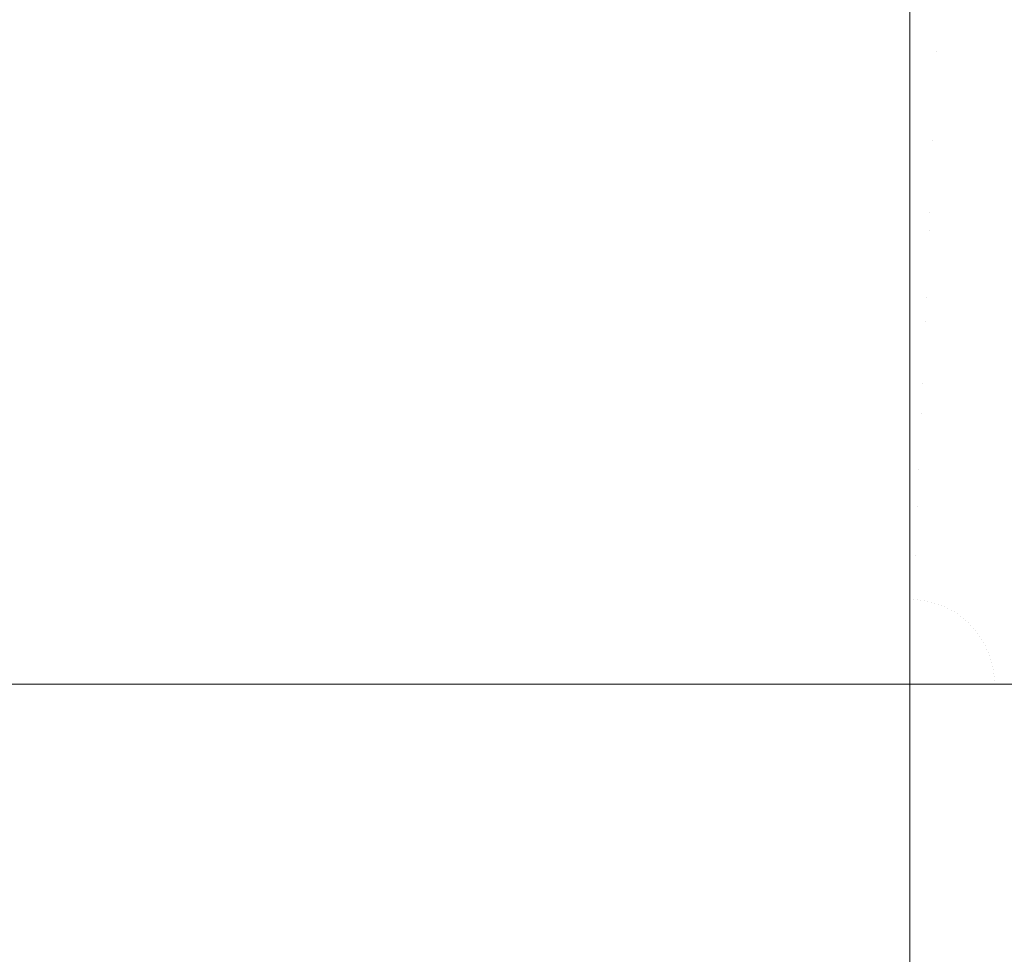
# Model space of a CAD drawing. Header units: centimetres. Extents: x -25.9 to 27.4, y -21.7 to -19.9.
# Tile 190 of 202: x 27.2713 to 27.3169, y -19.9725 to -19.9293. Entities that reach past the tile are written whole.
import ezdxf

# ---------------------------------------------------------------- set-up
doc = ezdxf.new("R2010")
doc.units = ezdxf.units.CM
doc.header["$LTSCALE"] = 2.54
doc.layers.add('Lucido design-1', color=7, linetype='Continuous')

# ---------------------------------------------------------------- blocks, each defined once
blk = doc.blocks.new('Gruppo-5-1')
at = {"color": 7, "linetype": 'Continuous', "lineweight": 9}
for points, invisible_edges in [([(-25.787481, -19.92665, 876.415659), (-25.787481, -19.929934, 876.416742), (27.312519, -19.929934, 876.416742), (27.312519, -19.92665, 876.415659)], 10), ([(27.312519, -19.926597, 875.627127), (27.312519, -19.929932, 875.62602), (9.612519, -19.929932, 875.62602), (9.612519, -19.926597, 875.627127)], 10), ([(27.312519, -19.929932, 875.62602), (27.312519, -19.926597, 875.627127), (27.313936, -19.926627, 875.627127), (27.313774, -19.930447, 875.625858)], 14), ([(27.313762, -19.93074, 876.416999), (27.313934, -19.92668, 876.415659), (27.312519, -19.92665, 876.415659), (27.312519, -19.929934, 876.416742)], 11), ([(27.313762, -19.93074, 876.416999), (27.315002, -19.930819, 876.416999), (27.315347, -19.92677, 876.415659), (27.313934, -19.92668, 876.415659)], 15), ([(27.313936, -19.926627, 875.627127), (27.315352, -19.926717, 875.627127), (27.315027, -19.930527, 875.625858), (27.313774, -19.930447, 875.625858)], 15), ([(27.315002, -19.930819, 876.416999), (27.316239, -19.93095, 876.416999), (27.316755, -19.92692, 876.415659), (27.315347, -19.92677, 876.415659)], 15), ([(27.315352, -19.926717, 875.627127), (27.316762, -19.926867, 875.627127), (27.316276, -19.93066, 875.625858), (27.315027, -19.930527, 875.625858)], 15), ([(27.316239, -19.93095, 876.416999), (27.317468, -19.931134, 876.416999), (27.318155, -19.92713, 876.415659), (27.316755, -19.92692, 876.415659)], 15), ([(27.316762, -19.926867, 875.627127), (27.318164, -19.927077, 875.627127), (27.317518, -19.930845, 875.625858), (27.316276, -19.93066, 875.625858)], 15), ([(27.312519, -19.930713, 876.416999), (27.312519, -19.929934, 876.416742), (-25.787481, -19.929934, 876.416742), (-25.787481, -19.930713, 876.416999)], 10), ([(9.612519, -19.93042, 875.625858), (9.612519, -19.929932, 875.62602), (27.312519, -19.929932, 875.62602), (27.312519, -19.93042, 875.625858)], 10), ([(27.313774, -19.930447, 875.625858), (27.312519, -19.93042, 875.625858), (27.312519, -19.929932, 875.62602)], 9), ([(27.312519, -19.929934, 876.416742), (27.312519, -19.930713, 876.416999), (27.313762, -19.93074, 876.416999)], 10), ([(27.312519, -19.93042, 875.625858), (27.312519, -19.934119, 875.624794), (9.612519, -19.934119, 875.624794), (9.612519, -19.93042, 875.625858)], 10), ([(27.312519, -19.934119, 875.624794), (27.312519, -19.93042, 875.625858), (27.313774, -19.930447, 875.625858), (27.31361, -19.93431, 875.624746)], 14), ([(27.313774, -19.930447, 875.625858), (27.315027, -19.930527, 875.625858), (27.314699, -19.934379, 875.624746), (27.31361, -19.93431, 875.624746)], 15), ([(-25.787481, -19.930713, 876.416999), (-25.787481, -19.934122, 876.417963), (27.312519, -19.934122, 876.417963), (27.312519, -19.930713, 876.416999)], 10), ([(27.313587, -19.934859, 876.418166), (27.313762, -19.93074, 876.416999), (27.312519, -19.930713, 876.416999), (27.312519, -19.934122, 876.417963)], 11), ([(27.313587, -19.934859, 876.418166), (27.314653, -19.934926, 876.418166), (27.315002, -19.930819, 876.416999), (27.313762, -19.93074, 876.416999)], 15), ([(27.314653, -19.934926, 876.418166), (27.315715, -19.93504, 876.418166), (27.316239, -19.93095, 876.416999), (27.315002, -19.930819, 876.416999)], 15), ([(27.315027, -19.930527, 875.625858), (27.316276, -19.93066, 875.625858), (27.315785, -19.934495, 875.624746), (27.314699, -19.934379, 875.624746)], 15), ([(27.315715, -19.93504, 876.418166), (27.316772, -19.935198, 876.418166), (27.317468, -19.931134, 876.416999), (27.316239, -19.93095, 876.416999)], 15), ([(27.316276, -19.93066, 875.625858), (27.317518, -19.930845, 875.625858), (27.316864, -19.934656, 875.624746), (27.315785, -19.934495, 875.624746)], 15), ([(27.317518, -19.930845, 875.625858), (27.318751, -19.931084, 875.625858), (27.317936, -19.934864, 875.624746), (27.316864, -19.934656, 875.624746)], 15), ([(27.316772, -19.935198, 876.418166), (27.31782, -19.935401, 876.418166), (27.318689, -19.931371, 876.416999), (27.317468, -19.931134, 876.416999)], 15), ([(27.312519, -19.934836, 876.418166), (27.312519, -19.934122, 876.417963), (-25.787481, -19.934122, 876.417963), (-25.787481, -19.934836, 876.418166)], 10), ([(9.612519, -19.934287, 875.624746), (9.612519, -19.934119, 875.624794), (27.312519, -19.934119, 875.624794), (27.312519, -19.934287, 875.624746)], 10), ([(27.31361, -19.93431, 875.624746), (27.312519, -19.934287, 875.624746), (27.312519, -19.934119, 875.624794)], 9), ([(27.312519, -19.934122, 876.417963), (27.312519, -19.934836, 876.418166), (27.313587, -19.934859, 876.418166)], 10), ([(27.312519, -19.934287, 875.624746), (27.312519, -19.93819, 875.623791), (9.612519, -19.93819, 875.623791), (9.612519, -19.934287, 875.624746)], 10), ([(27.312519, -19.934287, 875.624746), (27.31361, -19.93431, 875.624746), (27.313444, -19.93821, 875.623791), (27.312519, -19.93819, 875.623791)], 7), ([(27.31361, -19.93431, 875.624746), (27.314699, -19.934379, 875.624746), (27.314368, -19.938268, 875.623791), (27.313444, -19.93821, 875.623791)], 15), ([(27.314699, -19.934379, 875.624746), (27.315785, -19.934495, 875.624746), (27.315289, -19.938367, 875.623791), (27.314368, -19.938268, 875.623791)], 15), ([(27.315785, -19.934495, 875.624746), (27.316864, -19.934656, 875.624746), (27.316205, -19.938504, 875.623791), (27.315289, -19.938367, 875.623791)], 15), ([(-25.787481, -19.934836, 876.418166), (-25.787481, -19.938359, 876.419001), (27.312519, -19.938359, 876.419001), (27.312519, -19.934836, 876.418166)], 10), ([(27.31341, -19.93903, 876.419156), (27.313587, -19.934859, 876.418166), (27.312519, -19.934836, 876.418166), (27.312519, -19.938359, 876.419001)], 11), ([(27.31341, -19.93903, 876.419156), (27.314299, -19.939087, 876.419156), (27.314653, -19.934926, 876.418166), (27.313587, -19.934859, 876.418166)], 15), ([(27.314299, -19.939087, 876.419156), (27.315185, -19.939181, 876.419156), (27.315715, -19.93504, 876.418166), (27.314653, -19.934926, 876.418166)], 15), ([(27.315185, -19.939181, 876.419156), (27.316066, -19.939313, 876.419156), (27.316772, -19.935198, 876.418166), (27.315715, -19.93504, 876.418166)], 15), ([(27.316864, -19.934656, 875.624746), (27.317936, -19.934864, 875.624746), (27.317114, -19.938679, 875.623791), (27.316205, -19.938504, 875.623791)], 15), ([(27.316066, -19.939313, 876.419156), (27.316941, -19.939482, 876.419156), (27.31782, -19.935401, 876.418166), (27.316772, -19.935198, 876.418166)], 15), ([(27.312519, -19.93819, 875.623791), (27.312519, -19.938357, 875.623757), (9.612519, -19.938357, 875.623757), (9.612519, -19.93819, 875.623791)], 10), ([(27.312519, -19.938357, 875.623757), (27.312519, -19.93819, 875.623791), (27.313444, -19.93821, 875.623791)], 10), ([(27.313444, -19.93821, 875.623791), (27.313278, -19.94214, 875.622994), (27.312519, -19.942123, 875.622994), (27.312519, -19.938357, 875.623757)], 11), ([(27.313444, -19.93821, 875.623791), (27.314368, -19.938268, 875.623791), (27.314035, -19.942188, 875.622994), (27.313278, -19.94214, 875.622994)], 15), ([(27.312519, -19.939011, 876.419156), (27.312519, -19.938359, 876.419001), (-25.787481, -19.938359, 876.419001), (-25.787481, -19.939011, 876.419156)], 10), ([(9.612519, -19.942123, 875.622994), (9.612519, -19.938357, 875.623757), (27.312519, -19.938357, 875.623757), (27.312519, -19.942123, 875.622994)], 10), ([(27.312519, -19.938359, 876.419001), (27.312519, -19.939011, 876.419156), (27.31341, -19.93903, 876.419156)], 10), ([(27.314368, -19.938268, 875.623791), (27.315289, -19.938367, 875.623791), (27.314789, -19.942268, 875.622994), (27.314035, -19.942188, 875.622994)], 15), ([(27.315289, -19.938367, 875.623791), (27.316205, -19.938504, 875.623791), (27.31554, -19.942381, 875.622994), (27.314789, -19.942268, 875.622994)], 15), ([(27.316205, -19.938504, 875.623791), (27.317114, -19.938679, 875.623791), (27.316285, -19.942525, 875.622994), (27.31554, -19.942381, 875.622994)], 15), ([(27.317114, -19.938679, 875.623791), (27.318014, -19.938894, 875.623791), (27.317023, -19.9427, 875.622994), (27.316285, -19.942525, 875.622994)], 15), ([(-25.787481, -19.939011, 876.419156), (-25.787481, -19.942637, 876.419853), (27.312519, -19.942637, 876.419853), (27.312519, -19.939011, 876.419156)], 10), ([(27.31323, -19.943247, 876.419968), (27.31341, -19.93903, 876.419156), (27.312519, -19.939011, 876.419156), (27.312519, -19.942637, 876.419853)], 11), ([(27.31323, -19.943247, 876.419968), (27.313941, -19.943292, 876.419968), (27.314299, -19.939087, 876.419156), (27.31341, -19.93903, 876.419156)], 15), ([(27.313941, -19.943292, 876.419968), (27.314649, -19.943368, 876.419968), (27.315185, -19.939181, 876.419156), (27.314299, -19.939087, 876.419156)], 15), ([(27.314649, -19.943368, 876.419968), (27.315353, -19.943473, 876.419968), (27.316066, -19.939313, 876.419156), (27.315185, -19.939181, 876.419156)], 15), ([(27.315353, -19.943473, 876.419968), (27.316051, -19.943608, 876.419968), (27.316941, -19.939482, 876.419156), (27.316066, -19.939313, 876.419156)], 15), ([(27.316051, -19.943608, 876.419968), (27.316744, -19.943773, 876.419968), (27.317808, -19.939688, 876.419156), (27.316941, -19.939482, 876.419156)], 15), ([(27.316744, -19.943773, 876.419968), (27.317429, -19.943967, 876.419968), (27.318665, -19.939931, 876.419156), (27.317808, -19.939688, 876.419156)], 15), ([(27.312519, -19.942123, 875.622994), (27.312519, -19.942637, 875.622912), (9.612519, -19.942637, 875.622912), (9.612519, -19.942123, 875.622994)], 10), ([(27.312519, -19.942637, 875.622912), (27.312519, -19.942123, 875.622994), (27.313278, -19.94214, 875.622994)], 10), ([(27.313278, -19.94214, 875.622994), (27.31311, -19.946093, 875.622357), (27.312519, -19.946081, 875.622357), (27.312519, -19.942637, 875.622912)], 11), ([(27.313278, -19.94214, 875.622994), (27.314035, -19.942188, 875.622994), (27.313699, -19.946131, 875.622357), (27.31311, -19.946093, 875.622357)], 15), ([(27.314035, -19.942188, 875.622994), (27.314789, -19.942268, 875.622994), (27.314287, -19.946193, 875.622357), (27.313699, -19.946131, 875.622357)], 15), ([(27.314789, -19.942268, 875.622994), (27.31554, -19.942381, 875.622994), (27.314871, -19.946281, 875.622357), (27.314287, -19.946193, 875.622357)], 15), ([(27.312519, -19.943232, 876.419968), (27.312519, -19.942637, 876.419853), (-25.787481, -19.942637, 876.419853), (-25.787481, -19.943232, 876.419968)], 10), ([(9.612519, -19.946081, 875.622357), (9.612519, -19.942637, 875.622912), (27.312519, -19.942637, 875.622912), (27.312519, -19.946081, 875.622357)], 10), ([(27.312519, -19.942637, 876.419853), (27.312519, -19.943232, 876.419968), (27.31323, -19.943247, 876.419968)], 10), ([(27.31554, -19.942381, 875.622994), (27.316285, -19.942525, 875.622994), (27.315451, -19.946393, 875.622357), (27.314871, -19.946281, 875.622357)], 15), ([(27.316285, -19.942525, 875.622994), (27.317023, -19.9427, 875.622994), (27.316026, -19.94653, 875.622357), (27.315451, -19.946393, 875.622357)], 15), ([(27.317023, -19.9427, 875.622994), (27.317753, -19.942907, 875.622994), (27.316595, -19.946691, 875.622357), (27.316026, -19.94653, 875.622357)], 15), ([(-25.787481, -19.943232, 876.419968), (-25.787481, -19.946949, 876.420518), (27.312519, -19.946949, 876.420518), (27.312519, -19.943232, 876.419968)], 10), ([(27.31305, -19.947502, 876.420598), (27.31323, -19.943247, 876.419968), (27.312519, -19.943232, 876.419968), (27.312519, -19.946949, 876.420518)], 11), ([(27.31305, -19.947502, 876.420598), (27.31358, -19.947536, 876.420598), (27.313941, -19.943292, 876.419968), (27.31323, -19.943247, 876.419968)], 15), ([(27.317753, -19.942907, 875.622994), (27.318474, -19.943145, 875.622994), (27.317156, -19.946876, 875.622357), (27.316595, -19.946691, 875.622357)], 15), ([(27.31358, -19.947536, 876.420598), (27.314108, -19.947592, 876.420598), (27.314649, -19.943368, 876.419968), (27.313941, -19.943292, 876.419968)], 15), ([(27.314108, -19.947592, 876.420598), (27.314633, -19.947671, 876.420598), (27.315353, -19.943473, 876.419968), (27.314649, -19.943368, 876.419968)], 15), ([(27.314633, -19.947671, 876.420598), (27.315154, -19.947772, 876.420598), (27.316051, -19.943608, 876.419968), (27.315353, -19.943473, 876.419968)], 15), ([(27.315154, -19.947772, 876.420598), (27.315671, -19.947895, 876.420598), (27.316744, -19.943773, 876.419968), (27.316051, -19.943608, 876.419968)], 15), ([(27.315671, -19.947895, 876.420598), (27.316182, -19.948039, 876.420598), (27.317429, -19.943967, 876.419968), (27.316744, -19.943773, 876.419968)], 15), ([(27.316182, -19.948039, 876.420598), (27.316686, -19.948206, 876.420598), (27.318105, -19.94419, 876.419968), (27.317429, -19.943967, 876.419968)], 15), ([(27.316686, -19.948206, 876.420598), (27.317183, -19.948393, 876.420598), (27.318771, -19.944441, 876.419968), (27.318105, -19.94419, 876.419968)], 15), ([(27.312519, -19.946081, 875.622357), (27.312519, -19.946949, 875.622253), (9.612519, -19.946949, 875.622253), (9.612519, -19.946081, 875.622357)], 10), ([(27.312519, -19.946949, 875.622253), (27.312519, -19.946081, 875.622357), (27.31311, -19.946093, 875.622357)], 10), ([(27.31311, -19.946093, 875.622357), (27.312941, -19.950064, 875.621879), (27.312519, -19.950055, 875.621879), (27.312519, -19.946949, 875.622253)], 11), ([(27.31311, -19.946093, 875.622357), (27.313699, -19.946131, 875.622357), (27.313362, -19.950091, 875.621879), (27.312941, -19.950064, 875.621879)], 15), ([(27.313699, -19.946131, 875.622357), (27.314287, -19.946193, 875.622357), (27.313782, -19.950135, 875.621879), (27.313362, -19.950091, 875.621879)], 15), ([(27.314287, -19.946193, 875.622357), (27.314871, -19.946281, 875.622357), (27.3142, -19.950198, 875.621879), (27.313782, -19.950135, 875.621879)], 15), ([(27.314871, -19.946281, 875.622357), (27.315451, -19.946393, 875.622357), (27.314614, -19.950278, 875.621879), (27.3142, -19.950198, 875.621879)], 15), ([(27.315451, -19.946393, 875.622357), (27.316026, -19.94653, 875.622357), (27.315025, -19.950376, 875.621879), (27.314614, -19.950278, 875.621879)], 15), ([(27.316026, -19.94653, 875.622357), (27.316595, -19.946691, 875.622357), (27.315431, -19.950491, 875.621879), (27.315025, -19.950376, 875.621879)], 15), ([(27.316595, -19.946691, 875.622357), (27.317156, -19.946876, 875.622357), (27.315832, -19.950623, 875.621879), (27.315431, -19.950491, 875.621879)], 15), ([(27.317156, -19.946876, 875.622357), (27.317709, -19.947084, 875.622357), (27.316227, -19.950772, 875.621879), (27.315832, -19.950623, 875.621879)], 15), ([(27.312519, -19.947491, 876.420598), (27.312519, -19.946949, 876.420518), (-25.787481, -19.946949, 876.420518), (-25.787481, -19.947491, 876.420598)], 10), ([(9.612519, -19.950055, 875.621879), (9.612519, -19.946949, 875.622253), (27.312519, -19.946949, 875.622253), (27.312519, -19.950055, 875.621879)], 10), ([(27.312519, -19.946949, 876.420518), (27.312519, -19.947491, 876.420598), (27.31305, -19.947502, 876.420598)], 10), ([(27.317709, -19.947084, 875.622357), (27.318252, -19.947316, 875.622357), (27.316615, -19.950938, 875.621879), (27.316227, -19.950772, 875.621879)], 15), ([(27.318252, -19.947316, 875.622357), (27.318785, -19.947571, 875.622357), (27.316996, -19.95112, 875.621879), (27.316615, -19.950938, 875.621879)], 15), ([(-25.787481, -19.947491, 876.420598), (-25.787481, -19.951285, 876.420993), (27.312519, -19.951285, 876.420993), (27.312519, -19.947491, 876.420598)], 10), ([(27.312868, -19.951788, 876.421045), (27.31305, -19.947502, 876.420598), (27.312519, -19.947491, 876.420598), (27.312519, -19.951285, 876.420993)], 11), ([(27.312868, -19.951788, 876.421045), (27.313216, -19.95181, 876.421045), (27.31358, -19.947536, 876.420598), (27.31305, -19.947502, 876.420598)], 15), ([(27.313216, -19.95181, 876.421045), (27.313563, -19.951847, 876.421045), (27.314108, -19.947592, 876.420598), (27.31358, -19.947536, 876.420598)], 15), ([(27.313563, -19.951847, 876.421045), (27.313908, -19.951899, 876.421045), (27.314633, -19.947671, 876.420598), (27.314108, -19.947592, 876.420598)], 15), ([(27.313908, -19.951899, 876.421045), (27.31425, -19.951965, 876.421045), (27.315154, -19.947772, 876.420598), (27.314633, -19.947671, 876.420598)], 15), ([(27.31425, -19.951965, 876.421045), (27.31459, -19.952046, 876.421045), (27.315671, -19.947895, 876.420598), (27.315154, -19.947772, 876.420598)], 15), ([(27.31459, -19.952046, 876.421045), (27.314926, -19.952141, 876.421045), (27.316182, -19.948039, 876.420598), (27.315671, -19.947895, 876.420598)], 15), ([(27.314926, -19.952141, 876.421045), (27.315257, -19.95225, 876.421045), (27.316686, -19.948206, 876.420598), (27.316182, -19.948039, 876.420598)], 15), ([(27.315257, -19.95225, 876.421045), (27.315583, -19.952373, 876.421045), (27.317183, -19.948393, 876.420598), (27.316686, -19.948206, 876.420598)], 15), ([(27.315583, -19.952373, 876.421045), (27.315904, -19.95251, 876.421045), (27.317671, -19.948601, 876.420598), (27.317183, -19.948393, 876.420598)], 15), ([(27.315904, -19.95251, 876.421045), (27.316219, -19.952661, 876.421045), (27.31815, -19.94883, 876.420598), (27.317671, -19.948601, 876.420598)], 15), ([(27.316219, -19.952661, 876.421045), (27.316527, -19.952824, 876.421045), (27.318619, -19.949079, 876.420598), (27.31815, -19.94883, 876.420598)], 15), ([(27.316527, -19.952824, 876.421045), (27.316828, -19.953001, 876.421045), (27.319077, -19.949348, 876.420598), (27.318619, -19.949079, 876.420598)], 15), ([(27.316828, -19.953001, 876.421045), (27.317121, -19.95319, 876.421045), (27.319524, -19.949636, 876.420598), (27.319077, -19.949348, 876.420598)], 15), ([(27.312519, -19.950055, 875.621879), (27.312519, -19.951286, 875.621781), (9.612519, -19.951286, 875.621781), (9.612519, -19.950055, 875.621879)], 10), ([(27.312519, -19.951286, 875.621781), (27.312519, -19.950055, 875.621879), (27.312941, -19.950064, 875.621879)], 10), ([(27.312941, -19.950064, 875.621879), (27.312772, -19.954045, 875.621561), (27.312519, -19.954039, 875.621561), (27.312519, -19.951286, 875.621781)], 11), ([(27.312941, -19.950064, 875.621879), (27.313362, -19.950091, 875.621879), (27.313024, -19.954061, 875.621561), (27.312772, -19.954045, 875.621561)], 15), ([(27.313362, -19.950091, 875.621879), (27.313782, -19.950135, 875.621879), (27.313276, -19.954088, 875.621561), (27.313024, -19.954061, 875.621561)], 15), ([(27.313782, -19.950135, 875.621879), (27.3142, -19.950198, 875.621879), (27.313526, -19.954125, 875.621561), (27.313276, -19.954088, 875.621561)], 15), ([(27.3142, -19.950198, 875.621879), (27.314614, -19.950278, 875.621879), (27.313775, -19.954173, 875.621561), (27.313526, -19.954125, 875.621561)], 15), ([(27.314614, -19.950278, 875.621879), (27.315025, -19.950376, 875.621879), (27.314021, -19.954232, 875.621561), (27.313775, -19.954173, 875.621561)], 15), ([(27.315025, -19.950376, 875.621879), (27.315431, -19.950491, 875.621879), (27.314264, -19.954301, 875.621561), (27.314021, -19.954232, 875.621561)], 15), ([(27.315431, -19.950491, 875.621879), (27.315832, -19.950623, 875.621879), (27.314504, -19.95438, 875.621561), (27.314264, -19.954301, 875.621561)], 15), ([(27.315832, -19.950623, 875.621879), (27.316227, -19.950772, 875.621879), (27.314741, -19.954469, 875.621561), (27.314504, -19.95438, 875.621561)], 15), ([(27.316227, -19.950772, 875.621879), (27.316615, -19.950938, 875.621879), (27.314974, -19.954569, 875.621561), (27.314741, -19.954469, 875.621561)], 15), ([(27.316615, -19.950938, 875.621879), (27.316996, -19.95112, 875.621879), (27.315202, -19.954678, 875.621561), (27.314974, -19.954569, 875.621561)], 15), ([(27.312519, -19.951781, 876.421045), (27.312519, -19.951285, 876.420993), (-25.787481, -19.951285, 876.420993), (-25.787481, -19.951781, 876.421045)], 10), ([(9.612519, -19.954039, 875.621561), (9.612519, -19.951286, 875.621781), (27.312519, -19.951286, 875.621781), (27.312519, -19.954039, 875.621561)], 10), ([(27.312519, -19.951285, 876.420993), (27.312519, -19.951781, 876.421045), (27.312868, -19.951788, 876.421045)], 10), ([(27.316996, -19.95112, 875.621879), (27.317369, -19.951318, 875.621879), (27.315426, -19.954796, 875.621561), (27.315202, -19.954678, 875.621561)], 15), ([(27.317369, -19.951318, 875.621879), (27.317733, -19.951531, 875.621879), (27.315644, -19.954924, 875.621561), (27.315426, -19.954796, 875.621561)], 15), ([(-25.787481, -19.951781, 876.421045), (-25.787481, -19.955639, 876.42128), (27.312519, -19.955639, 876.42128), (27.312519, -19.951781, 876.421045)], 10), ([(27.312685, -19.956088, 876.421307), (27.312868, -19.951788, 876.421045), (27.312519, -19.951781, 876.421045), (27.312519, -19.955639, 876.42128)], 11), ([(27.312685, -19.956088, 876.421307), (27.312851, -19.956098, 876.421307), (27.313216, -19.95181, 876.421045), (27.312868, -19.951788, 876.421045)], 15), ([(27.312851, -19.956098, 876.421307), (27.313016, -19.956116, 876.421307), (27.313563, -19.951847, 876.421045), (27.313216, -19.95181, 876.421045)], 15), ([(27.313016, -19.956116, 876.421307), (27.313181, -19.956141, 876.421307), (27.313908, -19.951899, 876.421045), (27.313563, -19.951847, 876.421045)], 15), ([(27.313181, -19.956141, 876.421307), (27.313344, -19.956172, 876.421307), (27.31425, -19.951965, 876.421045), (27.313908, -19.951899, 876.421045)], 15), ([(27.317733, -19.951531, 875.621879), (27.318088, -19.95176, 875.621879), (27.315857, -19.955062, 875.621561), (27.315644, -19.954924, 875.621561)], 15), ([(27.318088, -19.95176, 875.621879), (27.318432, -19.952004, 875.621879), (27.316063, -19.955208, 875.621561), (27.315857, -19.955062, 875.621561)], 15), ([(27.313344, -19.956172, 876.421307), (27.313505, -19.956211, 876.421307), (27.31459, -19.952046, 876.421045), (27.31425, -19.951965, 876.421045)], 15), ([(27.313505, -19.956211, 876.421307), (27.313665, -19.956256, 876.421307), (27.314926, -19.952141, 876.421045), (27.31459, -19.952046, 876.421045)], 15), ([(27.313665, -19.956256, 876.421307), (27.313823, -19.956308, 876.421307), (27.315257, -19.95225, 876.421045), (27.314926, -19.952141, 876.421045)], 15), ([(27.313823, -19.956308, 876.421307), (27.313979, -19.956367, 876.421307), (27.315583, -19.952373, 876.421045), (27.315257, -19.95225, 876.421045)], 15), ([(27.313979, -19.956367, 876.421307), (27.314132, -19.956432, 876.421307), (27.315904, -19.95251, 876.421045), (27.315583, -19.952373, 876.421045)], 15), ([(27.318432, -19.952004, 875.621879), (27.318767, -19.952262, 875.621879), (27.316263, -19.955363, 875.621561), (27.316063, -19.955208, 875.621561)], 15), ([(27.318767, -19.952262, 875.621879), (27.319089, -19.952534, 875.621879), (27.316457, -19.955526, 875.621561), (27.316263, -19.955363, 875.621561)], 15), ([(27.314132, -19.956432, 876.421307), (27.314282, -19.956503, 876.421307), (27.316219, -19.952661, 876.421045), (27.315904, -19.95251, 876.421045)], 15), ([(27.314282, -19.956503, 876.421307), (27.314429, -19.956581, 876.421307), (27.316527, -19.952824, 876.421045), (27.316219, -19.952661, 876.421045)], 15), ([(27.314429, -19.956581, 876.421307), (27.314572, -19.956666, 876.421307), (27.316828, -19.953001, 876.421045), (27.316527, -19.952824, 876.421045)], 15), ([(27.319089, -19.952534, 875.621879), (27.3194, -19.95282, 875.621879), (27.316643, -19.955697, 875.621561), (27.316457, -19.955526, 875.621561)], 15), ([(27.3194, -19.95282, 875.621879), (27.319699, -19.953119, 875.621879), (27.316822, -19.955876, 875.621561), (27.316643, -19.955697, 875.621561)], 15), ([(27.314572, -19.956666, 876.421307), (27.314712, -19.956756, 876.421307), (27.317121, -19.95319, 876.421045), (27.316828, -19.953001, 876.421045)], 15), ([(27.314712, -19.956756, 876.421307), (27.314847, -19.956852, 876.421307), (27.317406, -19.953392, 876.421045), (27.317121, -19.95319, 876.421045)], 15), ([(27.319699, -19.953119, 875.621879), (27.319984, -19.95343, 875.621879), (27.316993, -19.956062, 875.621561), (27.316822, -19.955876, 875.621561)], 15), ([(27.314847, -19.956852, 876.421307), (27.314979, -19.956953, 876.421307), (27.317682, -19.953605, 876.421045), (27.317406, -19.953392, 876.421045)], 15), ([(27.314979, -19.956953, 876.421307), (27.315106, -19.957061, 876.421307), (27.317949, -19.95383, 876.421045), (27.317682, -19.953605, 876.421045)], 15), ([(27.312519, -19.954039, 875.621561), (27.312519, -19.955639, 875.621498), (9.612519, -19.955639, 875.621498), (9.612519, -19.954039, 875.621561)], 10), ([(27.312519, -19.955639, 875.621498), (27.312519, -19.954039, 875.621561), (27.312772, -19.954045, 875.621561)], 10), ([(27.312772, -19.954045, 875.621561), (27.312603, -19.95803, 875.621403), (27.312519, -19.958028, 875.621403), (27.312519, -19.955639, 875.621498)], 11), ([(27.312772, -19.954045, 875.621561), (27.313024, -19.954061, 875.621561), (27.312686, -19.958035, 875.621403), (27.312603, -19.95803, 875.621403)], 15), ([(27.313024, -19.954061, 875.621561), (27.313276, -19.954088, 875.621561), (27.312769, -19.958044, 875.621403), (27.312686, -19.958035, 875.621403)], 15), ([(27.313276, -19.954088, 875.621561), (27.313526, -19.954125, 875.621561), (27.312852, -19.958056, 875.621403), (27.312769, -19.958044, 875.621403)], 15), ([(27.313526, -19.954125, 875.621561), (27.313775, -19.954173, 875.621561), (27.312934, -19.958072, 875.621403), (27.312852, -19.958056, 875.621403)], 15), ([(27.313775, -19.954173, 875.621561), (27.314021, -19.954232, 875.621561), (27.313016, -19.958092, 875.621403), (27.312934, -19.958072, 875.621403)], 15), ([(27.315106, -19.957061, 876.421307), (27.315228, -19.957173, 876.421307), (27.318206, -19.954066, 876.421045), (27.317949, -19.95383, 876.421045)], 15), ([(27.315228, -19.957173, 876.421307), (27.315346, -19.957291, 876.421307), (27.318453, -19.954313, 876.421045), (27.318206, -19.954066, 876.421045)], 15), ([(27.314021, -19.954232, 875.621561), (27.314264, -19.954301, 875.621561), (27.313096, -19.958114, 875.621403), (27.313016, -19.958092, 875.621403)], 15), ([(27.314264, -19.954301, 875.621561), (27.314504, -19.95438, 875.621561), (27.313176, -19.958141, 875.621403), (27.313096, -19.958114, 875.621403)], 15), ([(27.314504, -19.95438, 875.621561), (27.314741, -19.954469, 875.621561), (27.313254, -19.95817, 875.621403), (27.313176, -19.958141, 875.621403)], 15), ([(27.314741, -19.954469, 875.621561), (27.314974, -19.954569, 875.621561), (27.313331, -19.958203, 875.621403), (27.313254, -19.95817, 875.621403)], 15), ([(27.314974, -19.954569, 875.621561), (27.315202, -19.954678, 875.621561), (27.313407, -19.958239, 875.621403), (27.313331, -19.958203, 875.621403)], 15), ([(27.315346, -19.957291, 876.421307), (27.315458, -19.957413, 876.421307), (27.318689, -19.95457, 876.421045), (27.318453, -19.954313, 876.421045)], 15), ([(27.315458, -19.957413, 876.421307), (27.315565, -19.95754, 876.421307), (27.318914, -19.954836, 876.421045), (27.318689, -19.95457, 876.421045)], 15), ([(27.315202, -19.954678, 875.621561), (27.315426, -19.954796, 875.621561), (27.313481, -19.958278, 875.621403), (27.313407, -19.958239, 875.621403)], 15), ([(27.315426, -19.954796, 875.621561), (27.315644, -19.954924, 875.621561), (27.313553, -19.958321, 875.621403), (27.313481, -19.958278, 875.621403)], 15), ([(27.315644, -19.954924, 875.621561), (27.315857, -19.955062, 875.621561), (27.313623, -19.958366, 875.621403), (27.313553, -19.958321, 875.621403)], 15), ([(27.315857, -19.955062, 875.621561), (27.316063, -19.955208, 875.621561), (27.313691, -19.958414, 875.621403), (27.313623, -19.958366, 875.621403)], 15), ([(27.315565, -19.95754, 876.421307), (27.315667, -19.957672, 876.421307), (27.319127, -19.955112, 876.421045), (27.318914, -19.954836, 876.421045)], 15), ([(27.315667, -19.957672, 876.421307), (27.315763, -19.957807, 876.421307), (27.319329, -19.955397, 876.421045), (27.319127, -19.955112, 876.421045)], 15), ([(27.316063, -19.955208, 875.621561), (27.316263, -19.955363, 875.621561), (27.313758, -19.958466, 875.621403), (27.313691, -19.958414, 875.621403)], 15), ([(27.316263, -19.955363, 875.621561), (27.316457, -19.955526, 875.621561), (27.313822, -19.95852, 875.621403), (27.313758, -19.958466, 875.621403)], 15), ([(27.316457, -19.955526, 875.621561), (27.316643, -19.955697, 875.621561), (27.313883, -19.958576, 875.621403), (27.313822, -19.95852, 875.621403)], 15), ([(27.315763, -19.957807, 876.421307), (27.315853, -19.957947, 876.421307), (27.319518, -19.95569, 876.421045), (27.319329, -19.955397, 876.421045)], 15), ([(27.312519, -19.956084, 876.421307), (27.312519, -19.955639, 876.42128), (-25.787481, -19.955639, 876.42128), (-25.787481, -19.956084, 876.421307)], 10), ([(9.612519, -19.958028, 875.621403), (9.612519, -19.955639, 875.621498), (27.312519, -19.955639, 875.621498), (27.312519, -19.958028, 875.621403)], 10), ([(27.312519, -19.955639, 876.42128), (27.312519, -19.956084, 876.421307), (27.312685, -19.956088, 876.421307)], 10), ([(27.316643, -19.955697, 875.621561), (27.316822, -19.955876, 875.621561), (27.313943, -19.958635, 875.621403), (27.313883, -19.958576, 875.621403)], 15), ([(27.316822, -19.955876, 875.621561), (27.316993, -19.956062, 875.621561), (27.313999, -19.958697, 875.621403), (27.313943, -19.958635, 875.621403)], 15), ([(27.315853, -19.957947, 876.421307), (27.315937, -19.95809, 876.421307), (27.319694, -19.955991, 876.421045), (27.319518, -19.95569, 876.421045)], 15), ([(27.315937, -19.95809, 876.421307), (27.316015, -19.958237, 876.421307), (27.319858, -19.9563, 876.421045), (27.319694, -19.955991, 876.421045)], 15), ([(-25.787481, -19.956084, 876.421307), (-25.787481, -19.96, 876.421383), (27.312519, -19.96, 876.421383), (27.312519, -19.956084, 876.421307)], 8), ([(27.312519, -19.96, 876.421383), (27.312685, -19.956088, 876.421307), (27.312519, -19.956084, 876.421307)], 3), ([(27.312519, -19.96, 876.421383), (27.312851, -19.956098, 876.421307), (27.312685, -19.956088, 876.421307)], 11), ([(27.312519, -19.96, 876.421383), (27.313016, -19.956116, 876.421307), (27.312851, -19.956098, 876.421307)], 11), ([(27.312519, -19.96, 876.421383), (27.313181, -19.956141, 876.421307), (27.313016, -19.956116, 876.421307)], 11), ([(27.312519, -19.96, 876.421383), (27.313344, -19.956172, 876.421307), (27.313181, -19.956141, 876.421307)], 11), ([(27.312519, -19.96, 876.421383), (27.313505, -19.956211, 876.421307), (27.313344, -19.956172, 876.421307)], 11), ([(27.312519, -19.96, 876.421383), (27.313665, -19.956256, 876.421307), (27.313505, -19.956211, 876.421307)], 11), ([(27.312519, -19.96, 876.421383), (27.313823, -19.956308, 876.421307), (27.313665, -19.956256, 876.421307)], 11), ([(27.312519, -19.96, 876.421383), (27.313979, -19.956367, 876.421307), (27.313823, -19.956308, 876.421307)], 11), ([(27.312519, -19.96, 876.421383), (27.314132, -19.956432, 876.421307), (27.313979, -19.956367, 876.421307)], 11), ([(27.312519, -19.96, 876.421383), (27.314282, -19.956503, 876.421307), (27.314132, -19.956432, 876.421307)], 11), ([(27.316993, -19.956062, 875.621561), (27.317156, -19.956255, 875.621561), (27.314053, -19.958761, 875.621403), (27.313999, -19.958697, 875.621403)], 15), ([(27.317156, -19.956255, 875.621561), (27.317311, -19.956456, 875.621561), (27.314104, -19.958827, 875.621403), (27.314053, -19.958761, 875.621403)], 15), ([(27.317311, -19.956456, 875.621561), (27.317457, -19.956662, 875.621561), (27.314153, -19.958896, 875.621403), (27.314104, -19.958827, 875.621403)], 15), ([(27.316015, -19.958237, 876.421307), (27.316087, -19.958387, 876.421307), (27.320009, -19.956614, 876.421045), (27.319858, -19.9563, 876.421045)], 15), ([(27.312519, -19.96, 876.421383), (27.314429, -19.956581, 876.421307), (27.314282, -19.956503, 876.421307)], 11), ([(27.312519, -19.96, 876.421383), (27.314572, -19.956666, 876.421307), (27.314429, -19.956581, 876.421307)], 11), ([(27.312519, -19.96, 876.421383), (27.314712, -19.956756, 876.421307), (27.314572, -19.956666, 876.421307)], 11), ([(27.312519, -19.96, 876.421383), (27.314847, -19.956852, 876.421307), (27.314712, -19.956756, 876.421307)], 11), ([(27.312519, -19.96, 876.421383), (27.314979, -19.956953, 876.421307), (27.314847, -19.956852, 876.421307)], 11), ([(27.317457, -19.956662, 875.621561), (27.317594, -19.956875, 875.621561), (27.314198, -19.958966, 875.621403), (27.314153, -19.958896, 875.621403)], 15), ([(27.317594, -19.956875, 875.621561), (27.317722, -19.957093, 875.621561), (27.31424, -19.959038, 875.621403), (27.314198, -19.958966, 875.621403)], 15), ([(27.316087, -19.958387, 876.421307), (27.316152, -19.95854, 876.421307), (27.320146, -19.956935, 876.421045), (27.320009, -19.956614, 876.421045)], 15), ([(27.316152, -19.95854, 876.421307), (27.316211, -19.958695, 876.421307), (27.320269, -19.957262, 876.421045), (27.320146, -19.956935, 876.421045)], 15), ([(27.312519, -19.96, 876.421383), (27.315106, -19.957061, 876.421307), (27.314979, -19.956953, 876.421307)], 11), ([(27.312519, -19.96, 876.421383), (27.315228, -19.957173, 876.421307), (27.315106, -19.957061, 876.421307)], 11), ([(27.312519, -19.96, 876.421383), (27.315346, -19.957291, 876.421307), (27.315228, -19.957173, 876.421307)], 11), ([(27.312519, -19.96, 876.421383), (27.315458, -19.957413, 876.421307), (27.315346, -19.957291, 876.421307)], 11), ([(27.317722, -19.957093, 875.621561), (27.317841, -19.957317, 875.621561), (27.31428, -19.959112, 875.621403), (27.31424, -19.959038, 875.621403)], 15), ([(27.317841, -19.957317, 875.621561), (27.31795, -19.957545, 875.621561), (27.314316, -19.959188, 875.621403), (27.31428, -19.959112, 875.621403)], 15), ([(27.316211, -19.958695, 876.421307), (27.316263, -19.958853, 876.421307), (27.320378, -19.957593, 876.421045), (27.320269, -19.957262, 876.421045)], 15), ([(27.312519, -19.96, 876.421383), (27.315565, -19.95754, 876.421307), (27.315458, -19.957413, 876.421307)], 11), ([(27.312519, -19.96, 876.421383), (27.315667, -19.957672, 876.421307), (27.315565, -19.95754, 876.421307)], 11), ([(27.312519, -19.96, 876.421383), (27.315763, -19.957807, 876.421307), (27.315667, -19.957672, 876.421307)], 11), ([(27.312519, -19.96, 876.421383), (27.315853, -19.957947, 876.421307), (27.315763, -19.957807, 876.421307)], 11), ([(27.31795, -19.957545, 875.621561), (27.318049, -19.957778, 875.621561), (27.314349, -19.959265, 875.621403), (27.314316, -19.959188, 875.621403)], 15), ([(27.318049, -19.957778, 875.621561), (27.318139, -19.958014, 875.621561), (27.314378, -19.959343, 875.621403), (27.314349, -19.959265, 875.621403)], 15), ([(27.316263, -19.958853, 876.421307), (27.316308, -19.959013, 876.421307), (27.320473, -19.957929, 876.421045), (27.320378, -19.957593, 876.421045)], 15), ([(27.312519, -19.958028, 875.621403), (27.312519, -19.96, 875.621383), (9.612519, -19.96, 875.621383), (9.612519, -19.958028, 875.621403)], 8), ([(27.312519, -19.96, 876.421383), (27.315937, -19.95809, 876.421307), (27.315853, -19.957947, 876.421307)], 11), ([(27.312519, -19.958028, 875.621403), (27.312603, -19.95803, 875.621403), (27.312519, -19.96, 875.621383)], 3), ([(27.312603, -19.95803, 875.621403), (27.312686, -19.958035, 875.621403), (27.312519, -19.96, 875.621383)], 11), ([(27.312686, -19.958035, 875.621403), (27.312769, -19.958044, 875.621403), (27.312519, -19.96, 875.621383)], 11), ([(27.312769, -19.958044, 875.621403), (27.312852, -19.958056, 875.621403), (27.312519, -19.96, 875.621383)], 11), ([(27.312852, -19.958056, 875.621403), (27.312934, -19.958072, 875.621403), (27.312519, -19.96, 875.621383)], 11), ([(27.312934, -19.958072, 875.621403), (27.313016, -19.958092, 875.621403), (27.312519, -19.96, 875.621383)], 11), ([(27.312519, -19.96, 876.421383), (27.316015, -19.958237, 876.421307), (27.315937, -19.95809, 876.421307)], 11), ([(27.313016, -19.958092, 875.621403), (27.313096, -19.958114, 875.621403), (27.312519, -19.96, 875.621383)], 11), ([(27.313096, -19.958114, 875.621403), (27.313176, -19.958141, 875.621403), (27.312519, -19.96, 875.621383)], 11), ([(27.313176, -19.958141, 875.621403), (27.313254, -19.95817, 875.621403), (27.312519, -19.96, 875.621383)], 11), ([(27.313254, -19.95817, 875.621403), (27.313331, -19.958203, 875.621403), (27.312519, -19.96, 875.621383)], 11), ([(27.313331, -19.958203, 875.621403), (27.313407, -19.958239, 875.621403), (27.312519, -19.96, 875.621383)], 11), ([(27.312519, -19.96, 876.421383), (27.316087, -19.958387, 876.421307), (27.316015, -19.958237, 876.421307)], 11), ([(27.313407, -19.958239, 875.621403), (27.313481, -19.958278, 875.621403), (27.312519, -19.96, 875.621383)], 11), ([(27.313481, -19.958278, 875.621403), (27.313553, -19.958321, 875.621403), (27.312519, -19.96, 875.621383)], 11), ([(27.318139, -19.958014, 875.621561), (27.318218, -19.958255, 875.621561), (27.314404, -19.959423, 875.621403), (27.314378, -19.959343, 875.621403)], 15), ([(27.318218, -19.958255, 875.621561), (27.318287, -19.958498, 875.621561), (27.314427, -19.959503, 875.621403), (27.314404, -19.959423, 875.621403)], 15), ([(27.316308, -19.959013, 876.421307), (27.316347, -19.959175, 876.421307), (27.320554, -19.958268, 876.421045), (27.320473, -19.957929, 876.421045)], 15), ([(27.316347, -19.959175, 876.421307), (27.316378, -19.959338, 876.421307), (27.32062, -19.958611, 876.421045), (27.320554, -19.958268, 876.421045)], 15), ([(27.313553, -19.958321, 875.621403), (27.313623, -19.958366, 875.621403), (27.312519, -19.96, 875.621383)], 11), ([(27.313623, -19.958366, 875.621403), (27.313691, -19.958414, 875.621403), (27.312519, -19.96, 875.621383)], 11), ([(27.312519, -19.96, 876.421383), (27.316152, -19.95854, 876.421307), (27.316087, -19.958387, 876.421307)], 11), ([(27.313691, -19.958414, 875.621403), (27.313758, -19.958466, 875.621403), (27.312519, -19.96, 875.621383)], 11), ([(27.313758, -19.958466, 875.621403), (27.313822, -19.95852, 875.621403), (27.312519, -19.96, 875.621383)], 11), ([(27.313822, -19.95852, 875.621403), (27.313883, -19.958576, 875.621403), (27.312519, -19.96, 875.621383)], 11), ([(27.312519, -19.96, 876.421383), (27.316211, -19.958695, 876.421307), (27.316152, -19.95854, 876.421307)], 11), ([(27.313883, -19.958576, 875.621403), (27.313943, -19.958635, 875.621403), (27.312519, -19.96, 875.621383)], 11), ([(27.313943, -19.958635, 875.621403), (27.313999, -19.958697, 875.621403), (27.312519, -19.96, 875.621383)], 11), ([(27.312519, -19.96, 876.421383), (27.316263, -19.958853, 876.421307), (27.316211, -19.958695, 876.421307)], 11), ([(27.313999, -19.958697, 875.621403), (27.314053, -19.958761, 875.621403), (27.312519, -19.96, 875.621383)], 11), ([(27.318287, -19.958498, 875.621561), (27.318346, -19.958744, 875.621561), (27.314447, -19.959585, 875.621403), (27.314427, -19.959503, 875.621403)], 15), ([(27.318346, -19.958744, 875.621561), (27.318394, -19.958993, 875.621561), (27.314463, -19.959667, 875.621403), (27.314447, -19.959585, 875.621403)], 15), ([(27.316378, -19.959338, 876.421307), (27.316403, -19.959503, 876.421307), (27.320672, -19.958956, 876.421045), (27.32062, -19.958611, 876.421045)], 15), ([(27.314053, -19.958761, 875.621403), (27.314104, -19.958827, 875.621403), (27.312519, -19.96, 875.621383)], 11), ([(27.314104, -19.958827, 875.621403), (27.314153, -19.958896, 875.621403), (27.312519, -19.96, 875.621383)], 11), ([(27.312519, -19.96, 876.421383), (27.316308, -19.959013, 876.421307), (27.316263, -19.958853, 876.421307)], 11), ([(27.314153, -19.958896, 875.621403), (27.314198, -19.958966, 875.621403), (27.312519, -19.96, 875.621383)], 11), ([(27.314198, -19.958966, 875.621403), (27.31424, -19.959038, 875.621403), (27.312519, -19.96, 875.621383)], 11), ([(27.312519, -19.96, 876.421383), (27.316347, -19.959175, 876.421307), (27.316308, -19.959013, 876.421307)], 11), ([(27.31424, -19.959038, 875.621403), (27.31428, -19.959112, 875.621403), (27.312519, -19.96, 875.621383)], 11), ([(27.31428, -19.959112, 875.621403), (27.314316, -19.959188, 875.621403), (27.312519, -19.96, 875.621383)], 11), ([(27.312519, -19.96, 876.421383), (27.316378, -19.959338, 876.421307), (27.316347, -19.959175, 876.421307)], 11), ([(27.314316, -19.959188, 875.621403), (27.314349, -19.959265, 875.621403), (27.312519, -19.96, 875.621383)], 11), ([(27.318394, -19.958993, 875.621561), (27.318431, -19.959243, 875.621561), (27.314475, -19.95975, 875.621403), (27.314463, -19.959667, 875.621403)], 15), ([(27.316403, -19.959503, 876.421307), (27.31642, -19.959668, 876.421307), (27.320709, -19.959303, 876.421045), (27.320672, -19.958956, 876.421045)], 15), ([(27.314349, -19.959265, 875.621403), (27.314378, -19.959343, 875.621403), (27.312519, -19.96, 875.621383)], 11), ([(27.312519, -19.96, 876.421383), (27.316403, -19.959503, 876.421307), (27.316378, -19.959338, 876.421307)], 11), ([(27.314378, -19.959343, 875.621403), (27.314404, -19.959423, 875.621403), (27.312519, -19.96, 875.621383)], 11), ([(27.314404, -19.959423, 875.621403), (27.314427, -19.959503, 875.621403), (27.312519, -19.96, 875.621383)], 11), ([(27.312519, -19.96, 876.421383), (27.31642, -19.959668, 876.421307), (27.316403, -19.959503, 876.421307)], 11), ([(27.314427, -19.959503, 875.621403), (27.314447, -19.959585, 875.621403), (27.312519, -19.96, 875.621383)], 11), ([(27.314447, -19.959585, 875.621403), (27.314463, -19.959667, 875.621403), (27.312519, -19.96, 875.621383)], 11), ([(27.314463, -19.959667, 875.621403), (27.314475, -19.95975, 875.621403), (27.312519, -19.96, 875.621383)], 11), ([(27.312519, -19.96, 876.421383), (27.316431, -19.959834, 876.421307), (27.31642, -19.959668, 876.421307)], 11), ([(27.318431, -19.959243, 875.621561), (27.318458, -19.959495, 875.621561), (27.314484, -19.959833, 875.621403), (27.314475, -19.95975, 875.621403)], 15), ([(27.318458, -19.959495, 875.621561), (27.318474, -19.959747, 875.621561), (27.314489, -19.959916, 875.621403), (27.314484, -19.959833, 875.621403)], 15), ([(27.31642, -19.959668, 876.421307), (27.316431, -19.959834, 876.421307), (27.320731, -19.959651, 876.421045), (27.320709, -19.959303, 876.421045)], 15), ([(27.320731, -19.959651, 876.421045), (27.316431, -19.959834, 876.421307), (27.316435, -19.96, 876.421307), (27.318478, -19.96, 876.421183)], 11), ([(27.312519, -19.96, 875.621383), (27.312519, -21.56, 875.621383), (9.611438, -21.185442, 875.621383), (9.612248, -21.172732, 875.621383)], 10), ([(27.312519, -19.96, 875.621383), (9.612248, -21.172732, 875.621383), (9.612519, -21.16, 875.621383)], 9), ([(9.612519, -21.16, 875.621383), (9.612519, -19.96, 875.621383), (27.312519, -19.96, 875.621383)], 8), ([(27.314475, -19.95975, 875.621403), (27.314484, -19.959833, 875.621403), (27.312519, -19.96, 875.621383)], 11), ([(27.314484, -19.959833, 875.621403), (27.314489, -19.959916, 875.621403), (27.312519, -19.96, 875.621383)], 11), ([(27.316431, -19.959834, 876.421307), (27.312519, -19.96, 876.421383), (27.314491, -19.96, 876.421345)], 9), ([(27.314489, -19.959916, 875.621403), (27.314491, -19.96, 875.621403), (27.312519, -19.96, 875.621383)], 9), ([(27.314491, -21.56, 876.421345), (27.314491, -19.96, 876.421345), (27.312519, -19.96, 876.421383), (27.312519, -21.56, 876.421383)], 1), ([(27.314491, -19.96, 875.621403), (27.314491, -21.56, 875.621403), (27.312519, -21.56, 875.621383), (27.312519, -19.96, 875.621383)], 1), ([(27.318474, -19.959747, 875.621561), (27.318479, -19.96, 875.621561), (27.314491, -19.96, 875.621403), (27.314489, -19.959916, 875.621403)], 13), ([(27.314491, -19.96, 876.421345), (27.316435, -19.96, 876.421307), (27.316431, -19.959834, 876.421307)], 10), ([(27.316435, -19.96, 876.421307), (27.314491, -19.96, 876.421345), (27.314491, -21.56, 876.421345), (27.316435, -21.56, 876.421307)], 10), ([(27.318479, -19.96, 875.621561), (27.318479, -21.56, 875.621561), (27.314491, -21.56, 875.621403), (27.314491, -19.96, 875.621403)], 5), ([(27.316435, -21.56, 876.421307), (27.318478, -21.56, 876.421183), (27.318478, -19.96, 876.421183), (27.316435, -19.96, 876.421307)], 10)]:
    blk.add_3dface(points, dxfattribs=dict(at, invisible_edges=invisible_edges))
blk.add_3dface([(-25.787481, -19.96, 876.421383), (-25.787481, -21.56, 876.421383), (27.312519, -21.56, 876.421383), (27.312519, -19.96, 876.421383)], dxfattribs=at)

msp = doc.modelspace()

# ---------------------------------------------------------------- block references
at = {"layer": 'Lucido design-1', "color": 7}
msp.add_blockref('Gruppo-5-1', (0, 0), dxfattribs=at)

doc.saveas('drawing.dxf')
